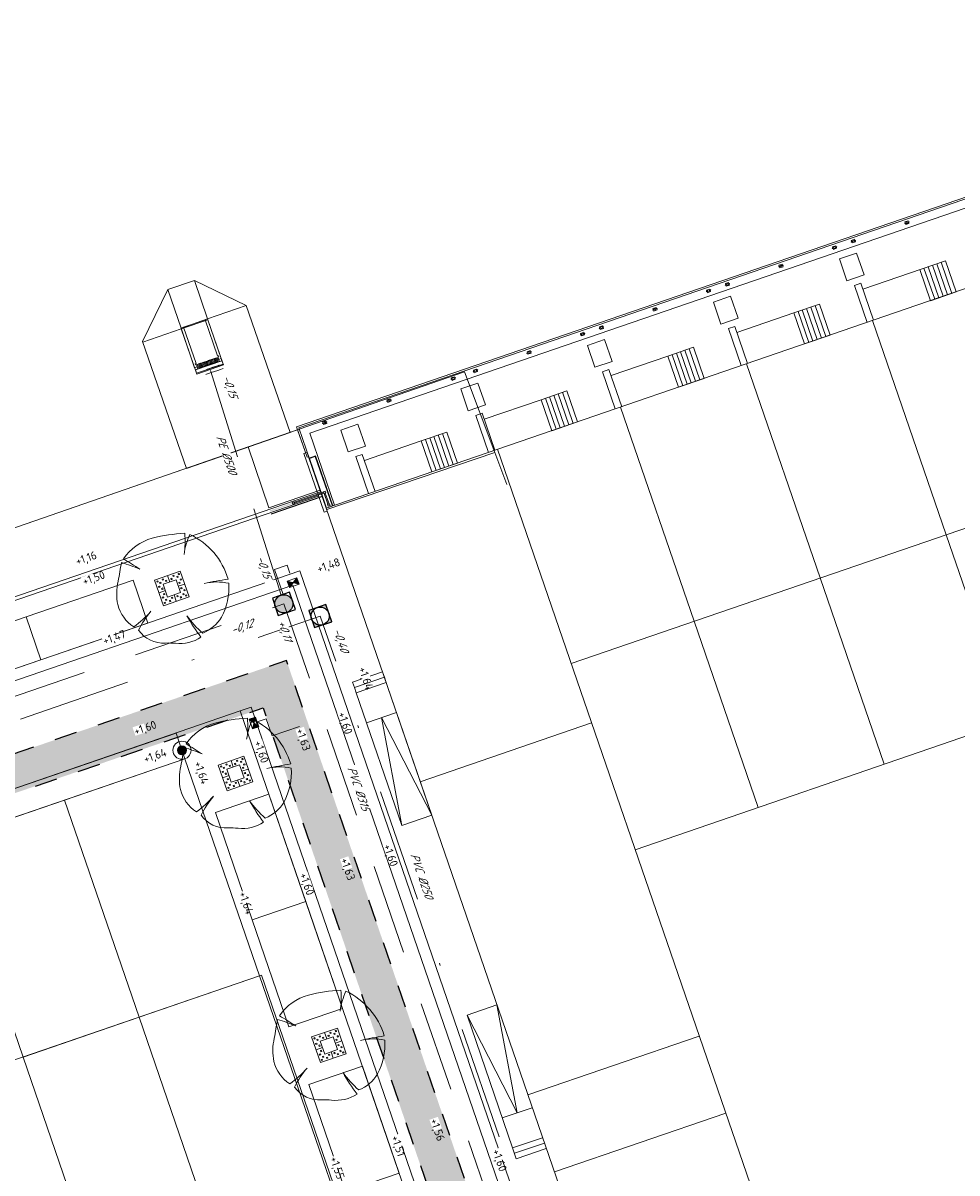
# Model space of a CAD drawing. Header units: metres. Extents: x 264570 to 266133, y 576109 to 577454.
# Tile 36 of 128: x 265134 to 265175, y 576951 to 577002. Entities that reach past the tile are written whole.
import ezdxf
from ezdxf.enums import TextEntityAlignment as Align

# ---------------------------------------------------------------- set-up
doc = ezdxf.new("R2010")
doc.units = ezdxf.units.M
for name, pattern in [('NLCS-HIDDEN', [4, 2, -2]), ('RI-HWA_KOLKAANSLUITING', [4.3, 2.5, -1.8]), ('RI-HWA_PVC', [6.4, 4, -2.4]), ('RI-VWA_PVC', [11, 5, -3, 0, -3])]:
    doc.linetypes.add(name, pattern=pattern)
for name, color, linetype, lineweight in [('B-BH-OG-BEBOUWING-G', 252, 'Continuous', 15), ('B-OI-RI-HWA_KOLK-S', 252, 'Continuous', 9), ('B-OI-RI-HWA_TRANSPORTLEIDING-G', 252, 'RI-HWA_PVC', 13), ('B-OI-RI-VWA-TRANSPORTLEIDING-G', 252, 'RI-VWA_PVC', 13), ('B-WE-GK-BESCHOEIING_DAMWAND_STAAL-G', 252, 'DAMWANDSTAAL2', 15), ('B-WE-GR-BOOM-S', 252, 'Continuous', 15), ('B-WE-KL-ET_LS_OV_LICHTMAST-S', 252, 'Continuous', 15), ('B-WE-KL-TRACE-A', 252, 'Continuous', 13), ('B-WE-KL-TRACE-GD', 252, 'NLCS-HIDDEN', 25), ('B-WE-OG-TOPOGRAFIE-G', 252, 'Continuous', 15), ('B-WE-RI-HWA_KOLKAANSLUITING-G', 252, 'RI-HWA_KOLKAANSLUITING', 18), ('B-WE-RI-HWA_RIOOLPUT_INSPECTIEPUT-G', 252, 'Continuous', 18), ('B-WE-RI-VWA_RIOOLPUT_INSPECTIEPUT-S', 252, 'Continuous', 13), ('B-XX-AL-T25', 252, 'Continuous', 9)]:
    doc.layers.add(name, color=color, linetype=linetype, lineweight=lineweight)
doc.layers.add('X-XX-RI-T18-200', color=7, linetype='Continuous', lineweight=18, true_color=0x656565)
doc.styles.add('NLCS-ISO-ANNOTATIVE-T25', font='NLCS-ISO.ttf', dxfattribs={"height": 2.5})
doc.styles.add('NLCS-ISO-M200-T18-SCHUIN', font='NLCS-ISO.ttf', dxfattribs={"oblique": 30, "height": 0.36})
doc.styles.get("Standard").update_dxf_attribs({"font": 'arial.ttf'})
doc.linetypes.add('DAMWANDSTAAL2', pattern='A,0.0001,[1,DAMWANDSTAAL2.shx,S=1,R=0,X=0,Y=0],-10', length=10.0001)

# ---------------------------------------------------------------- blocks, each defined once
blk = doc.blocks.new('*U32')
blk.add_hatch(color=0).paths.add_polyline_path([(-0.5, 0.05, 1), (0.5, -0.05, 1)])
at = {"color": 0}
for radius in [1, 0.5]:
    blk.add_circle((0, 0), radius, dxfattribs=at)
at = {"lineweight": 30, "flags": 104}
blk.add_attdef('NR.', text='', height=2.5, dxfattribs=at).set_placement((6.75, 1.25), align=Align.TOP_LEFT)
blk = doc.blocks.new('N-SRI-PUT_SWA-SO')
h = blk.add_hatch(color=256)
h.paths.add_polyline_path([(-2, 2), (0, 2, 0.41155), (-2, 0.02)])
h.paths.add_polyline_path([(-2, -0.02, 0.408866), (-0.02, -2), (-2, -2)])
h.paths.add_polyline_path([(2, -0.02), (2, -2), (0.02, -2, 0.408866)])
h = blk.add_hatch(color=256)
h.paths.add_polyline_path([(0, 2, -0.41155), (2, 0.02), (2, 2)])
h.paths.add_polyline_path([(2, -0.02, -0.408866), (0.02, -2), (2, -2)])
h.paths.add_polyline_path([(-0.02, -2, -0.408866), (-2, -0.02), (-2, -2)])
at = {"flags": 128}
blk.add_lwpolyline([(-2, 2), (2, 2), (2, -2), (-2, -2)], close=True, dxfattribs=at)
at = {"lineweight": -3, "flags": 128}
blk.add_lwpolyline([(2, -2), (2, 2), (-2, 2), (-2, -2)], close=True, dxfattribs=at)
at = {"lineweight": -3}
blk.add_circle((0, 0), 2, dxfattribs=at)
blk = doc.blocks.new('N-SRI-PUT_HWA-SO')
h = blk.add_hatch(color=256)
h.dxf.hatch_style = 1
h.paths.add_polyline_path([(-2, 0, 1), (2, 0, 1)])
at = {"lineweight": -3, "flags": 128}
blk.add_lwpolyline([(-2, -2), (2, -2), (2, 2), (-2, 2)], close=True, dxfattribs=at)
at = {"lineweight": -3}
blk.add_circle((0, 0), 2, dxfattribs=at)
blk = doc.blocks.new('N-SRI-KOLK_STRAAT_450X300-SO')
h = blk.add_hatch(color=256)
h.dxf.hatch_style = 1
h.paths.add_polyline_path([(0, 0.75), (-1.125, 1.5), (-1.125, 0)])
h.paths.add_polyline_path([(1.125, 0), (1.125, 1.5), (0, 0.75)])
for p, q in [((-1.125, 0), (1.125, 1.5)), ((1.125, 0), (-1.125, 1.5))]:
    blk.add_line(p, q)
at = {"flags": 128}
blk.add_lwpolyline([(-1.125, 0), (1.125, 0), (1.125, 1.5), (-1.125, 1.5)], close=True, dxfattribs=at)
blk = doc.blocks.new('bolder')
for points in [[(-0.008, -0.075), (-0.06, -0.075), (-0.06, 0.075), (-0.008, 0.075)], [(-0.008, 0.039), (-0.008, 0.1), (0.008, 0.1), (0.008, 0.039)], [(0.008, 0.075), (0.06, 0.075), (0.06, -0.075), (0.008, -0.075)], [(0.008, -0.039), (0.008, -0.1), (-0.008, -0.1), (-0.008, -0.039)]]:
    blk.add_lwpolyline(points)
blk.add_circle((0, 0), 0.04)

msp = doc.modelspace()

# ---------------------------------------------------------------- hatches: boundary and pattern name
at = {"layer": 'B-WE-KL-TRACE-A'}
h = msp.add_hatch(dxfattribs=at)
h.set_pattern_fill('DOTS', color=256, scale=0.5)
h.set_pattern_definition([(0, (0, 0), (0.079375, 0.15875), [0, -0.15875])])
h.paths.add_polyline_path([(265144.707, 576971.808), (265101.013, 576956.799), (265099.967, 576959.844), (265068.757, 576949.123), (265084.078, 576904.521), (265082.517, 576903.985), (265066.66, 576950.147), (265100.991, 576961.94), (265102.037, 576958.895), (265145.731, 576973.904), (265165.164, 576917.332), (265162.918, 576916.56), (265162.382, 576918.121), (265163.068, 576918.356), (265159.758, 576927.991), (265129.541, 576917.611), (265132.851, 576907.977), (265131.29, 576907.441), (265127.445, 576918.636), (265159.222, 576929.551)])
at = {"layer": 'B-WE-OG-TOPOGRAFIE-G'}
h = msp.add_hatch(color=256, dxfattribs=at)
h.dxf.hatch_style = 1
h.paths.add_polyline_path([(265147.612, 576980.815), (265147.447, 576981.295), (265147.464, 576981.301), (265147.436, 576981.381), (265147.356, 576981.354), (265147.361, 576981.337), (265146.075, 576980.895), (265146.07, 576980.912), (265145.989, 576980.884), (265145.995, 576980.868), (265145.003, 576980.527), (265145.019, 576980.48), (265146.011, 576980.82), (265146.017, 576980.804), (265146.097, 576980.831), (265146.091, 576980.848), (265147.378, 576981.29), (265147.383, 576981.273), (265147.4, 576981.279), (265147.565, 576980.799), (265147.548, 576980.793), (265147.576, 576980.713), (265147.656, 576980.74), (265147.629, 576980.821)])

# ---------------------------------------------------------------- linework, layer by layer
at = {"layer": 'B-BH-OG-BEBOUWING-G'}
for p, q in [((265147.491, 576980.631), (265195.724, 576997.199)), ((265166.362, 576950.317), (265155.057, 576983.23)), ((265158.305, 576973.772), (265186.12, 576983.327)), ((265158.796, 576947.718), (265147.491, 576980.631)), ((265151.641, 576968.548), (265159.207, 576971.147)), ((265156.392, 576954.717), (265163.958, 576957.316)), ((265165.128, 576953.911), (265157.562, 576951.312))]:
    msp.add_line(p, q, dxfattribs=at)
at = {"layer": 'B-BH-OG-BEBOUWING-G', "flags": 128}
for points in [[(265174.856, 576979.457), (265171.607, 576988.915)], [(265169.295, 576977.547), (265166.046, 576987.005)], [(265163.734, 576975.637), (265160.485, 576985.094)], [(265147.102, 576981.301), (265146.503, 576983.042), (265146.645, 576983.091), (265147.491, 576980.631)], [(265146.503, 576983.042), (265146.645, 576983.091)]]:
    msp.add_lwpolyline(points, dxfattribs=at)
for points in [[(265141.249, 576969.563), (265135.929, 576967.735), (265139.223, 576958.145), (265144.543, 576959.973)], [(265135.929, 576967.735), (265130.808, 576965.976), (265134.102, 576956.386), (265139.223, 576958.145)]]:
    msp.add_lwpolyline(points, close=True, dxfattribs=at)
at = {"layer": 'B-OI-RI-HWA_TRANSPORTLEIDING-G', "flags": 128}
for points in [[(265145.498, 576976.785), (265142.363, 576986.752)], [(265077.018, 576903.418), (265060.862, 576950.45), (265102.874, 576964.882), (265103.851, 576962.038), (265107.977, 576963.457), (265145.618, 576976.404), (265162.411, 576927.517)]]:
    msp.add_lwpolyline(points, dxfattribs=at)
at = {"layer": 'B-OI-RI-VWA-TRANSPORTLEIDING-G', "flags": 128}
msp.add_lwpolyline([(265077.142, 576907.73), (265062.629, 576949.979), (265101.276, 576963.254), (265102.252, 576960.412), (265147.222, 576975.86), (265164.003, 576927.007), (265167.961, 576915.969)], dxfattribs=at)
at = {"layer": 'B-WE-GK-BESCHOEIING_DAMWAND_STAAL-G', "ltscale": 0.9}
msp.add_lwpolyline([(265147.244, 576981.35), (265146.272, 576984.177), (265198.052, 577001.964), (265219.868, 576938.456)], dxfattribs=at)
at = {"layer": 'B-WE-GR-BOOM-S'}
for points in [[(265141.047, 576977.846), (265141.436, 576976.711), (265140.301, 576976.321), (265139.912, 576977.456)], [(265140.86, 576977.465), (265141.055, 576976.898), (265140.488, 576976.703), (265140.293, 576977.27)], [(265143.853, 576969.675), (265144.243, 576968.54), (265143.108, 576968.15), (265142.719, 576969.285)], [(265143.667, 576969.294), (265143.862, 576968.726), (265143.295, 576968.531), (265143.1, 576969.099)], [(265147.979, 576957.664), (265148.369, 576956.529), (265147.234, 576956.139), (265146.844, 576957.274)], [(265147.793, 576957.283), (265147.988, 576956.715), (265147.421, 576956.52), (265147.226, 576957.088)]]:
    msp.add_lwpolyline(points, close=True, dxfattribs=at)
for points in [[(265140.577, 576977.368), (265140.479, 576977.651)], [(265140.958, 576977.181), (265141.241, 576977.279)], [(265140.39, 576976.986), (265140.107, 576976.889)], [(265140.39, 576976.986), (265140.107, 576976.889)], [(265140.771, 576976.8), (265140.869, 576976.516)], [(265143.383, 576969.196), (265143.286, 576969.48)], [(265143.765, 576969.01), (265144.048, 576969.107)], [(265143.197, 576968.815), (265142.913, 576968.718)], [(265143.197, 576968.815), (265142.913, 576968.718)], [(265143.578, 576968.629), (265143.676, 576968.345)], [(265147.509, 576957.185), (265147.412, 576957.469)], [(265147.323, 576956.804), (265147.039, 576956.706)], [(265147.323, 576956.804), (265147.039, 576956.706)], [(265147.891, 576956.999), (265148.174, 576957.096)], [(265147.704, 576956.618), (265147.802, 576956.334)]]:
    msp.add_lwpolyline(points, dxfattribs=at)
at = {"layer": 'B-WE-GR-BOOM-S', "flags": 128}
for points in [[(265140.78, 576977.622), (265140.732, 576977.606), (265140.716, 576977.653), (265140.764, 576977.67)], [(265140.891, 576977.608), (265140.907, 576977.56), (265140.954, 576977.577), (265140.938, 576977.624)], [(265140.953, 576977.735), (265140.969, 576977.687), (265141.016, 576977.704), (265141, 576977.751)], [(265140.054, 576977.426), (265140.07, 576977.379), (265140.023, 576977.363), (265140.007, 576977.41)], [(265140.135, 576977.19), (265140.152, 576977.142), (265140.104, 576977.126), (265140.088, 576977.173)], [(265140.181, 576977.364), (265140.198, 576977.317), (265140.15, 576977.3), (265140.134, 576977.348)], [(265140.271, 576977.104), (265140.287, 576977.057), (265140.24, 576977.04), (265140.223, 576977.088)], [(265140.26, 576977.444), (265140.307, 576977.46), (265140.291, 576977.507), (265140.243, 576977.491)], [(265140.41, 576977.39), (265140.458, 576977.406), (265140.441, 576977.453), (265140.394, 576977.437)], [(265140.694, 576977.487), (265140.647, 576977.471), (265140.631, 576977.518), (265140.678, 576977.535)], [(265140.98, 576977.348), (265140.996, 576977.3), (265141.043, 576977.317), (265141.027, 576977.364)], [(265141.034, 576977.498), (265141.05, 576977.451), (265141.097, 576977.467), (265141.081, 576977.514)], [(265141.077, 576977.064), (265141.061, 576977.111), (265141.108, 576977.127), (265141.125, 576977.08)], [(265141.213, 576976.978), (265141.196, 576977.025), (265141.244, 576977.042), (265141.26, 576976.994)], [(265140.314, 576976.669), (265140.298, 576976.717), (265140.251, 576976.7), (265140.267, 576976.653)], [(265140.368, 576976.82), (265140.352, 576976.867), (265140.305, 576976.851), (265140.321, 576976.804)], [(265140.457, 576976.56), (265140.441, 576976.607), (265140.394, 576976.591), (265140.41, 576976.544)], [(265140.568, 576976.545), (265140.616, 576976.562), (265140.632, 576976.514), (265140.584, 576976.498)], [(265140.654, 576976.68), (265140.701, 576976.697), (265140.718, 576976.649), (265140.67, 576976.633)], [(265140.938, 576976.778), (265140.89, 576976.762), (265140.907, 576976.714), (265140.954, 576976.731)], [(265141.088, 576976.724), (265141.041, 576976.708), (265141.057, 576976.66), (265141.105, 576976.677)], [(265141.167, 576976.804), (265141.151, 576976.851), (265141.198, 576976.867), (265141.214, 576976.82)], [(265141.294, 576976.742), (265141.278, 576976.789), (265141.325, 576976.805), (265141.341, 576976.758)], [(265140.395, 576976.433), (265140.379, 576976.48), (265140.332, 576976.464), (265140.348, 576976.417)], [(265143.587, 576969.451), (265143.539, 576969.435), (265143.523, 576969.482), (265143.57, 576969.498)], [(265143.698, 576969.436), (265143.714, 576969.389), (265143.761, 576969.405), (265143.745, 576969.453)], [(265143.76, 576969.563), (265143.776, 576969.516), (265143.823, 576969.532), (265143.807, 576969.58)], [(265142.861, 576969.255), (265142.877, 576969.207), (265142.83, 576969.191), (265142.814, 576969.238)], [(265142.942, 576969.018), (265142.959, 576968.971), (265142.911, 576968.955), (265142.895, 576969.002)], [(265142.988, 576969.193), (265143.004, 576969.145), (265142.957, 576969.129), (265142.941, 576969.176)], [(265143.078, 576968.933), (265143.094, 576968.885), (265143.047, 576968.869), (265143.03, 576968.916)], [(265143.067, 576969.272), (265143.114, 576969.289), (265143.098, 576969.336), (265143.05, 576969.32)], [(265143.217, 576969.218), (265143.265, 576969.235), (265143.248, 576969.282), (265143.201, 576969.266)], [(265143.501, 576969.316), (265143.454, 576969.3), (265143.437, 576969.347), (265143.485, 576969.363)], [(265143.787, 576969.176), (265143.803, 576969.129), (265143.85, 576969.145), (265143.834, 576969.192)], [(265143.841, 576969.327), (265143.857, 576969.28), (265143.904, 576969.296), (265143.888, 576969.343)], [(265143.884, 576968.892), (265143.868, 576968.94), (265143.915, 576968.956), (265143.932, 576968.909)], [(265143.121, 576968.498), (265143.105, 576968.545), (265143.058, 576968.529), (265143.074, 576968.482)], [(265143.175, 576968.649), (265143.159, 576968.696), (265143.111, 576968.68), (265143.128, 576968.633)], [(265143.264, 576968.389), (265143.248, 576968.436), (265143.201, 576968.42), (265143.217, 576968.373)], [(265143.461, 576968.509), (265143.508, 576968.525), (265143.524, 576968.478), (265143.477, 576968.462)], [(265143.745, 576968.607), (265143.697, 576968.59), (265143.714, 576968.543), (265143.761, 576968.559)], [(265143.895, 576968.553), (265143.848, 576968.536), (265143.864, 576968.489), (265143.912, 576968.505)], [(265143.974, 576968.632), (265143.957, 576968.68), (265144.005, 576968.696), (265144.021, 576968.649)], [(265144.02, 576968.807), (265144.003, 576968.854), (265144.051, 576968.87), (265144.067, 576968.823)], [(265144.101, 576968.57), (265144.084, 576968.618), (265144.132, 576968.634), (265144.148, 576968.587)], [(265143.202, 576968.262), (265143.186, 576968.309), (265143.139, 576968.293), (265143.155, 576968.245)], [(265143.375, 576968.374), (265143.422, 576968.39), (265143.439, 576968.343), (265143.391, 576968.327)], [(265146.987, 576957.244), (265147.003, 576957.196), (265146.956, 576957.18), (265146.94, 576957.227)], [(265147.192, 576957.261), (265147.24, 576957.278), (265147.223, 576957.325), (265147.176, 576957.309)], [(265147.343, 576957.207), (265147.39, 576957.224), (265147.374, 576957.271), (265147.327, 576957.255)], [(265147.627, 576957.305), (265147.58, 576957.289), (265147.563, 576957.336), (265147.611, 576957.352)], [(265147.713, 576957.44), (265147.665, 576957.424), (265147.649, 576957.471), (265147.696, 576957.487)], [(265147.823, 576957.425), (265147.84, 576957.378), (265147.887, 576957.394), (265147.871, 576957.441)], [(265147.886, 576957.552), (265147.902, 576957.505), (265147.949, 576957.521), (265147.933, 576957.568)], [(265147.967, 576957.316), (265147.983, 576957.269), (265148.03, 576957.285), (265148.014, 576957.332)], [(265147.068, 576957.007), (265147.085, 576956.96), (265147.037, 576956.944), (265147.021, 576956.991)], [(265147.114, 576957.182), (265147.13, 576957.134), (265147.083, 576957.118), (265147.067, 576957.165)], [(265147.203, 576956.921), (265147.22, 576956.874), (265147.172, 576956.858), (265147.156, 576956.905)], [(265147.913, 576957.165), (265147.929, 576957.118), (265147.976, 576957.134), (265147.96, 576957.181)], [(265148.01, 576956.881), (265147.994, 576956.929), (265148.041, 576956.945), (265148.058, 576956.898)], [(265148.145, 576956.796), (265148.129, 576956.843), (265148.176, 576956.859), (265148.193, 576956.812)], [(265147.247, 576956.487), (265147.231, 576956.534), (265147.183, 576956.518), (265147.2, 576956.471)], [(265147.301, 576956.638), (265147.285, 576956.685), (265147.237, 576956.669), (265147.254, 576956.621)], [(265147.328, 576956.251), (265147.312, 576956.298), (265147.265, 576956.282), (265147.281, 576956.234)], [(265147.39, 576956.378), (265147.374, 576956.425), (265147.327, 576956.409), (265147.343, 576956.361)], [(265147.501, 576956.363), (265147.548, 576956.379), (265147.565, 576956.332), (265147.517, 576956.316)], [(265147.587, 576956.498), (265147.634, 576956.514), (265147.65, 576956.467), (265147.603, 576956.451)], [(265147.871, 576956.595), (265147.823, 576956.579), (265147.84, 576956.532), (265147.887, 576956.548)], [(265148.021, 576956.542), (265147.974, 576956.525), (265147.99, 576956.478), (265148.037, 576956.494)], [(265148.1, 576956.621), (265148.083, 576956.669), (265148.131, 576956.685), (265148.147, 576956.638)], [(265148.227, 576956.559), (265148.21, 576956.606), (265148.258, 576956.623), (265148.274, 576956.575)]]:
    msp.add_lwpolyline(points, close=True, dxfattribs=at)
at = {"layer": 'B-WE-GR-BOOM-S'}
for points in [[(265141.07, 576969.234, 0.102387), (265141.05, 576968.198, 0.189926), (265141.756, 576967.218, 0.058172), (265142.516, 576967.91, 0.060987), (265141.966, 576967.068, 0.261493), (265143.158, 576966.504, -0.023868), (265143.597, 576966.495, 0.176093), (265144.722, 576966.76, -0.033475), (265144.104, 576967.709, 0.059133), (265144.798, 576966.943, 0.165491), (265145.628, 576967.652, 0.138163), (265145.948, 576969.142, 0.117282), (265144.869, 576969.131, -0.017941), (265145.924, 576969.33, 0.21157), (265144.236, 576971.304, 0.07472), (265143.975, 576970.421, 0.066738), (265144.006, 576971.35, 0.048896), (265142.575, 576971.138, 0.176271), (265141.302, 576970.219, -0.009616), (265142.017, 576969.772, 0.030984), (265141.211, 576970.055, -0.00375), (265141.07, 576969.234)], [(265145.195, 576957.223, 0.102387), (265145.176, 576956.187, 0.189926), (265145.882, 576955.207, 0.058172), (265146.642, 576955.899, 0.060987), (265146.092, 576955.057, 0.261493), (265147.284, 576954.493, -0.023868), (265147.723, 576954.484, 0.176093), (265148.848, 576954.748, -0.033475), (265148.23, 576955.698, 0.059133), (265148.924, 576954.932, 0.165491), (265149.754, 576955.641, 0.138163), (265150.074, 576957.13, 0.117282), (265148.995, 576957.12, -0.017941), (265150.05, 576957.319, 0.21157), (265148.361, 576959.293, 0.07472), (265148.101, 576958.41, 0.066738), (265148.131, 576959.339, 0.048896), (265146.701, 576959.127, 0.176271), (265145.428, 576958.208, -0.009616), (265146.143, 576957.761, 0.030984), (265145.337, 576958.044, -0.00375), (265145.195, 576957.223)]]:
    msp.add_lwpolyline(points, format="xyb", dxfattribs=at)
at = {"layer": 'B-WE-KL-TRACE-GD', "ltscale": 0.5, "flags": 128}
for points in [[(265162.918, 576916.56), (265165.164, 576917.332), (265145.731, 576973.904), (265102.037, 576958.895), (265100.991, 576961.94), (265066.66, 576950.147), (265082.517, 576903.985)], [(265162.382, 576918.121), (265112.423, 576900.959), (265110.487, 576906.593), (265086.229, 576898.26), (265084.078, 576904.521), (265068.757, 576949.123), (265099.967, 576959.844), (265101.013, 576956.799), (265144.707, 576971.808), (265159.222, 576929.551), (265127.445, 576918.636), (265131.29, 576907.441), (265132.851, 576907.977), (265129.541, 576917.611), (265159.758, 576927.991), (265163.068, 576918.356), (265162.382, 576918.121)]]:
    msp.add_lwpolyline(points, dxfattribs=at)
at = {"layer": 'B-WE-OG-TOPOGRAFIE-G'}
for p, q in [((265171.184, 576990.303), (265174.825, 576991.553)), ((265174.54, 576989.922), (265174.069, 576991.293)), ((265174.729, 576989.987), (265174.258, 576991.358)), ((265174.918, 576990.052), (265174.447, 576991.423)), ((265175.107, 576990.117), (265174.636, 576991.488)), ((265174.351, 576989.857), (265173.879, 576991.228)), ((265170.809, 576990.47), (265171.093, 576990.567)), ((265171.371, 576988.834), (265170.809, 576990.47)), ((265171.093, 576990.567), (265171.655, 576988.931)), ((265165.623, 576988.392), (265168.129, 576989.253)), ((265168.789, 576987.947), (265168.318, 576989.318)), ((265168.979, 576988.012), (265168.508, 576989.383)), ((265169.168, 576988.077), (265168.697, 576989.448)), ((265169.357, 576988.142), (265168.886, 576989.513)), ((265169.546, 576988.207), (265169.075, 576989.578)), ((265142.251, 576988.987), (265141.078, 576988.584)), ((265142.264, 576988.949, -0.02), (265141.091, 576988.546, -0.02)), ((265142.264, 576988.949, -499.5), (265141.091, 576988.546, -499.5)), ((265142.137, 576988.948, 0.1), (265141.191, 576988.623, 0.1)), ((265142.251, 576988.987, 0.3), (265142.137, 576988.948, 0.3)), ((265142.686, 576987.35, -499.5), (265142.137, 576988.948, -499.5)), ((265142.137, 576988.948, 0.3), (265142.137, 576988.948, 0.1)), ((265142.686, 576987.35, -499.5), (265142.137, 576988.948, -499.5)), ((265142.251, 576988.987, -499.5), (265142.852, 576987.237, -499.5)), ((265142.251, 576988.987), (265142.251, 576988.987, 0.3)), ((265142.264, 576988.949), (265142.251, 576988.987)), ((265142.936, 576986.991, -499.5), (265142.264, 576988.949, -499.5)), ((265142.264, 576988.949, -0.02), (265142.264, 576988.949)), ((265141.191, 576988.623, 0.3), (265141.078, 576988.584, 0.3)), ((265141.679, 576986.834, -499.5), (265141.078, 576988.584, -499.5)), ((265141.078, 576988.584, 0.3), (265141.078, 576988.584)), ((265141.078, 576988.584), (265141.091, 576988.546)), ((265141.091, 576988.546, -499.5), (265141.763, 576986.588, -499.5)), ((265141.091, 576988.546), (265141.091, 576988.546, -0.02)), ((265141.191, 576988.623, -499.5), (265141.741, 576987.025, -499.5)), ((265141.191, 576988.623, -499.5), (265141.741, 576987.025, -499.5)), ((265141.191, 576988.623, 0.1), (265141.191, 576988.623, 0.3)), ((265165.248, 576988.56), (265165.532, 576988.657)), ((265165.81, 576986.923), (265165.248, 576988.56)), ((265165.532, 576988.657), (265166.094, 576987.021)), ((265142.662, 576987.267, -499.5), (265141.811, 576986.975, -499.5)), ((265142.534, 576987.022, -499.5), (265142.473, 576987.202, -499.5)), ((265142.582, 576987.039, -499.5), (265142.52, 576987.218, -499.5)), ((265142.629, 576987.055, -499.5), (265142.567, 576987.235, -499.5)), ((265142.676, 576987.071, -499.5), (265142.614, 576987.251, -499.5)), ((265142.723, 576987.087, -499.5), (265142.662, 576987.267, -499.5)), ((265142.686, 576987.35, 0.844), (265142.729, 576987.364, 0.844)), ((265142.686, 576987.35, 0.1), (265142.729, 576987.364, 0.1)), ((265142.686, 576987.35, 0.1), (265142.686, 576987.35, 0.844)), ((265142.748, 576987.307, 0.904), (265142.706, 576987.293, 0.904)), ((265142.748, 576987.307, 0.1), (265142.706, 576987.293, 0.1)), ((265142.706, 576987.293, 0.904), (265142.706, 576987.293, 0.1)), ((265142.738, 576987.198, 1.005), (265142.706, 576987.293, 0.904)), ((265142.771, 576987.104, 0.1), (265142.706, 576987.293, 0.1)), ((265142.729, 576987.364, 0.844), (265142.748, 576987.307, 0.904)), ((265142.729, 576987.364, 0.1), (265142.729, 576987.364, 0.844)), ((265142.729, 576987.364, 0.1), (265142.748, 576987.307, 0.1)), ((265142.852, 576987.237, 1.005), (265142.738, 576987.198, 1.005)), ((265142.771, 576987.104, -499.5), (265142.738, 576987.198, -499.5)), ((265142.748, 576987.307, 0.1), (265142.748, 576987.307, 0.904)), ((265142.852, 576987.237, 1.005), (265142.884, 576987.143, 1.005)), ((265160.062, 576986.482), (265162.568, 576987.343)), ((265163.228, 576986.037), (265162.757, 576987.408)), ((265163.418, 576986.102), (265162.946, 576987.473)), ((265163.607, 576986.167), (265163.136, 576987.538)), ((265163.796, 576986.232), (265163.325, 576987.603)), ((265163.985, 576986.297), (265163.514, 576987.668)), ((265141.792, 576986.873, 1.005), (265141.679, 576986.834, 1.005)), ((265141.711, 576986.74, 1.005), (265141.679, 576986.834, 1.005)), ((265141.698, 576987.01, 0.844), (265141.741, 576987.025, 0.844)), ((265141.741, 576987.025, 0.1), (265141.698, 576987.01, 0.1)), ((265141.717, 576986.953, 0.904), (265141.698, 576987.01, 0.844)), ((265141.698, 576987.01, 0.1), (265141.717, 576986.953, 0.1)), ((265141.698, 576987.01, 0.1), (265141.698, 576987.01, 0.844)), ((265141.711, 576986.74, -499.5), (265142.884, 576987.143, -499.5)), ((265141.825, 576986.779, 1.005), (265141.711, 576986.74, 1.005)), ((265141.711, 576986.74, 1.005), (265141.711, 576986.74, 1.08)), ((265141.711, 576986.74, 1.08), (265141.776, 576986.551, 1.08)), ((265141.76, 576986.968, 0.904), (265141.717, 576986.953, 0.904)), ((265141.717, 576986.953, 0.1), (265141.76, 576986.968, 0.1)), ((265141.717, 576986.953, 0.1), (265141.717, 576986.953, 0.904)), ((265141.741, 576987.025, 0.844), (265141.741, 576987.025, 0.1)), ((265141.76, 576986.968, 0.1), (265141.76, 576986.968, 0.904)), ((265141.76, 576986.968, 0.904), (265141.792, 576986.873, 1.005)), ((265141.76, 576986.968, -499.5), (265141.825, 576986.779, -499.5)), ((265142.936, 576986.991), (265141.763, 576986.588)), ((265142.936, 576986.991, -499.5), (265141.763, 576986.588, -499.5)), ((265142.949, 576986.953), (265141.776, 576986.551)), ((265142.949, 576986.953, -499.5), (265141.776, 576986.551, -499.5)), ((265141.792, 576986.873, 1.005), (265141.825, 576986.779, 1.005)), ((265141.872, 576986.795, -499.5), (265141.811, 576986.975, -499.5)), ((265142.771, 576987.104, -499.5), (265141.825, 576986.779, -499.5)), ((265141.825, 576986.779, 0.1), (265141.825, 576986.779, 1.005)), ((265141.92, 576986.811, -499.5), (265141.858, 576986.991, -499.5)), ((265142.717, 576987.106, -499.5), (265141.866, 576986.814, -499.5)), ((265141.967, 576986.828, -499.5), (265141.905, 576987.007, -499.5)), ((265142.014, 576986.844, -499.5), (265141.952, 576987.023, -499.5)), ((265142.061, 576986.86, -499.5), (265142, 576987.04, -499.5)), ((265142.109, 576986.876, -499.5), (265142.047, 576987.056, -499.5)), ((265142.156, 576986.892, -499.5), (265142.094, 576987.072, -499.5)), ((265142.203, 576986.909, -499.5), (265142.142, 576987.088, -499.5)), ((265142.251, 576986.925, -499.5), (265142.189, 576987.105, -499.5)), ((265142.298, 576986.941, -499.5), (265142.236, 576987.121, -499.5)), ((265142.345, 576986.957, -499.5), (265142.283, 576987.137, -499.5)), ((265142.392, 576986.974, -499.5), (265142.331, 576987.153, -499.5)), ((265142.44, 576986.99, -499.5), (265142.378, 576987.17, -499.5)), ((265142.487, 576987.006, -499.5), (265142.425, 576987.186, -499.5)), ((265142.884, 576987.143, 1.005), (265142.771, 576987.104, 1.005)), ((265142.771, 576987.104, 1.005), (265142.771, 576987.104, 0.1)), ((265142.884, 576987.143, 1.08), (265142.884, 576987.143, 1.005)), ((265142.884, 576987.143, 1.08), (265142.949, 576986.953, 1.08)), ((265142.949, 576986.953), (265142.936, 576986.991)), ((265142.936, 576986.991), (265142.936, 576986.991, -0.02)), ((265142.949, 576986.953, 1.08), (265142.949, 576986.953)), ((265159.687, 576986.649), (265159.971, 576986.747)), ((265159.971, 576986.747), (265160.533, 576985.111)), ((265141.763, 576986.588), (265141.776, 576986.551)), ((265141.763, 576986.588, -0.02), (265141.763, 576986.588)), ((265141.776, 576986.551, 1.08), (265141.776, 576986.551)), ((265154.937, 576983.082), (265153.589, 576986.644)), ((265160.249, 576985.013), (265159.687, 576986.649)), ((265158.202, 576984.31), (265157.731, 576985.681)), ((265158.391, 576984.375), (265157.92, 576985.746)), ((265154.468, 576984.56), (265156.974, 576985.421)), ((265157.634, 576984.115), (265157.163, 576985.486)), ((265157.823, 576984.18), (265157.352, 576985.551)), ((265158.013, 576984.245), (265157.541, 576985.616)), ((265154.093, 576984.728), (265154.377, 576984.825)), ((265154.655, 576983.092), (265154.093, 576984.728)), ((265154.377, 576984.825), (265154.939, 576983.189)), ((265152.338, 576982.296), (265151.867, 576983.667)), ((265152.527, 576982.361), (265152.056, 576983.732)), ((265152.716, 576982.426), (265152.245, 576983.797)), ((265152.905, 576982.491), (265152.434, 576983.862)), ((265153.095, 576982.556), (265152.624, 576983.927)), ((265146.642, 576982.876), (265146.439, 576983.466)), ((265149.171, 576982.741), (265151.678, 576983.602)), ((265146.711, 576982.9), (265146.642, 576982.876)), ((265147.219, 576981.42), (265146.711, 576982.9)), ((265148.797, 576982.908), (265149.08, 576983.006)), ((265149.359, 576981.272), (265148.797, 576982.908)), ((265149.08, 576983.006), (265149.642, 576981.37)), ((265155.467, 576981.681), (265154.937, 576983.082)), ((265147.102, 576981.301), (265097.261, 576964.18)), ((265147.15, 576981.159), (265097.452, 576964.087)), ((265144.962, 576980.645), (265147.219, 576981.42)), ((265147.361, 576981.337), (265146.075, 576980.895)), ((265147.378, 576981.29), (265146.091, 576980.848)), ((265147.4, 576981.279), (265147.565, 576980.799)), ((265147.447, 576981.295), (265147.612, 576980.815)), ((265174.856, 576979.457), (265177.683, 576971.229)), ((265098.378, 576961.392), (265146.328, 576977.863)), ((265172.121, 576969.319), (265169.295, 576977.547)), ((265169.295, 576977.547), (265172.121, 576969.319)), ((265098.54, 576960.919), (265146.017, 576977.228)), ((265161.132, 576965.544), (265190.829, 576975.745)), ((265166.56, 576967.409), (265163.734, 576975.637)), ((265148.648, 576972.95), (265149.972, 576973.405)), ((265148.73, 576972.714), (265150.054, 576973.169)), ((265150.054, 576973.169), (265148.73, 576972.714)), ((265149.972, 576973.405), (265150.054, 576973.169)), ((265150.054, 576973.169), (265150.135, 576972.932)), ((265148.73, 576972.714), (265148.648, 576972.95)), ((265148.811, 576972.478), (265148.73, 576972.714)), ((265148.811, 576972.478), (265150.135, 576972.932)), ((265150.135, 576972.932), (265148.811, 576972.478)), ((265150.825, 576966.614), (265148.811, 576972.478)), ((265150.536, 576971.764), (265150.211, 576972.71)), ((265143.696, 576971.672), (265111.086, 576960.47)), ((265150.59, 576971.608), (265149.266, 576971.153)), ((265149.266, 576971.153), (265150.59, 576971.608)), ((265150.59, 576971.608), (265152.149, 576967.069)), ((265152.149, 576967.069), (265149.928, 576971.381)), ((265149.928, 576971.381), (265150.825, 576966.614)), ((265141.249, 576969.563), (265111.476, 576959.335)), ((265151.681, 576968.43), (265151.6, 576968.667)), ((265152.149, 576967.069), (265150.825, 576966.614)), ((265120.256, 576951.63), (265144.543, 576959.973)), ((265153.704, 576958.234), (265155.028, 576958.689)), ((265155.028, 576958.689), (265155.925, 576953.922)), ((265155.718, 576952.37), (265153.704, 576958.234)), ((265155.925, 576953.922), (265153.704, 576958.234)), ((265155.263, 576953.695), (265156.587, 576954.149)), ((265156.587, 576954.149), (265155.263, 576953.695)), ((265157.042, 576952.825), (265155.718, 576952.37)), ((265155.718, 576952.37), (265157.042, 576952.825)), ((265155.88, 576951.898), (265155.718, 576952.37)), ((265155.799, 576952.134), (265157.123, 576952.589)), ((265157.123, 576952.589), (265155.799, 576952.134)), ((265157.204, 576952.352), (265155.88, 576951.898))]:
    msp.add_line(p, q, dxfattribs=at)
for points in [[(265170.475, 576990.672), (265170.144, 576991.637), (265170.9, 576991.897), (265171.232, 576990.932)], [(265164.583, 576989.727), (265165.339, 576989.987), (265165.671, 576989.022), (265164.914, 576988.762)], [(265168.129, 576989.253), (265169.264, 576989.643), (265169.735, 576988.272), (265168.6, 576987.882)], [(265159.353, 576986.852), (265159.022, 576987.817), (265159.778, 576988.076), (265160.11, 576987.112)], [(265162.568, 576987.343), (265163.703, 576987.733), (265164.174, 576986.361), (265163.039, 576985.972)], [(265153.759, 576984.93), (265153.428, 576985.895), (265154.184, 576986.155), (265154.516, 576985.19)], [(265156.974, 576985.421), (265158.109, 576985.811), (265158.58, 576984.44), (265157.445, 576984.05)], [(265148.463, 576983.111), (265148.131, 576984.076), (265148.888, 576984.335), (265149.219, 576983.371)], [(265146.225, 576984.09), (265144.037, 576983.338), (265144.962, 576980.645), (265147.219, 576981.42), (265146.711, 576982.9), (265146.642, 576982.876)], [(265151.678, 576983.602), (265152.813, 576983.992), (265153.284, 576982.621), (265152.149, 576982.231)], [(265147.102, 576981.301), (265147.244, 576981.35), (265147.536, 576980.498), (265147.394, 576980.45)], [(265147.464, 576981.301), (265147.383, 576981.273), (265147.356, 576981.354), (265147.436, 576981.381)], [(265146.097, 576980.831), (265146.017, 576980.804), (265145.989, 576980.884), (265146.07, 576980.912)], [(265147.656, 576980.74), (265147.576, 576980.713), (265147.548, 576980.793), (265147.629, 576980.821)], [(265138.963, 576977.448), (265139.613, 576975.556), (265134.884, 576973.932), (265134.234, 576975.823)], [(265134.234, 576975.823), (265134.884, 576973.932), (265130.155, 576972.307), (265129.505, 576974.199)], [(265144.169, 576971.835), (265158.424, 576930.335), (265157.952, 576930.172), (265143.696, 576971.672)], [(265144.96, 576967.993), (265146.584, 576963.264), (265144.22, 576962.452), (265142.595, 576967.181)], [(265146.584, 576963.264), (265148.209, 576958.536), (265145.844, 576957.723), (265144.22, 576962.452)], [(265150.71, 576951.253), (265149.086, 576955.982), (265146.721, 576955.17), (265148.346, 576950.441)]]:
    msp.add_lwpolyline(points, close=True, dxfattribs=at)
for points in [[(265174.825, 576991.553), (265175.296, 576990.182), (265174.161, 576989.792), (265173.69, 576991.164)], [(265140.493, 576990.286), (265139.374, 576987.996), (265141.319, 576982.388)], [(265141.078, 576988.584), (265140.493, 576990.286)], [(265142.251, 576988.987), (265141.666, 576990.689)], [(265141.666, 576990.689), (265143.95, 576989.573), (265145.892, 576983.974)], [(265143.95, 576989.573), (265142.251, 576988.987)], [(265141.091, 576988.546), (265139.388, 576987.955)], [(265153.589, 576986.644), (265054.527, 576952.285)], [(265146.179, 576984.223), (265146.642, 576982.876), (265146.711, 576982.9)], [(265146.294, 576984.114), (265054.527, 576952.285), (265076.666, 576887.833), (265077.77, 576884.617), (265164.747, 576631.404), (265212.85, 576643.969), (265260.984, 576656.444), (265260.772, 576657.063), (265284.398, 576664.646), (265285.162, 576664.816), (265285.638, 576664.419), (265328.595, 576675.718), (265332.455, 576676.733), (265342.03, 576679.251), (265422.617, 576700.306), (265485.568, 576716.533), (265587.981, 576742.976), (265589.623, 576742.562), (265592.107, 576740.013), (265593.761, 576738.712), (265595.408, 576733.376), (265604.83, 576703.223)], [(265145.892, 576983.974), (265141.319, 576982.388)], [(265146.711, 576982.9), (265147.491, 576980.631), (265147.857, 576980.756), (265146.765, 576983.937)], [(265146.732, 576982.839), (265147.016, 576982.937)], [(265147.016, 576982.937), (265146.732, 576982.839)], [(265146.732, 576982.839), (265147.219, 576981.42)], [(265147.006, 576982.917), (265146.751, 576982.83)], [(265146.751, 576982.83), (265147.238, 576981.411)], [(265147.006, 576982.917), (265147.76, 576980.723)], [(265147.016, 576982.937), (265147.774, 576980.728)], [(265147.774, 576980.728), (265147.016, 576982.937)], [(265154.937, 576983.082), (265147.513, 576980.565)], [(265147.326, 576981.156), (265145.055, 576980.376)], [(265147.317, 576981.137), (265145.06, 576980.361)], [(265147.244, 576981.35), (265147.536, 576980.498), (265147.394, 576980.45), (265147.102, 576981.301)], [(265147.219, 576981.42), (265147.238, 576981.411)], [(265147.238, 576981.411), (265147.274, 576981.307)], [(265147.29, 576981.26), (265147.326, 576981.156)], [(265147.326, 576981.156), (265147.317, 576981.137)], [(265147.317, 576981.137), (265147.491, 576980.631)], [(265147.326, 576981.156), (265147.505, 576980.635)], [(265146.328, 576977.863), (265164.339, 576925.43)], [(265163.866, 576925.268), (265146.017, 576977.228)], [(265143.696, 576971.672), (265157.952, 576930.172)], [(265140.859, 576970.698), (265111.086, 576960.47)], [(265141.249, 576969.563), (265140.859, 576970.697)], [(265120.256, 576951.63), (265116.962, 576961.22), (265141.249, 576969.563), (265144.543, 576959.973)], [(265139.223, 576958.145), (265135.929, 576967.735)], [(265151.915, 576938.82), (265144.637, 576960.005), (265144.543, 576959.973)], [(265144.543, 576959.973), (265148.57, 576948.25), (265151.82, 576938.788)], [(265142.763, 576947.841), (265139.223, 576958.145)], [(265137.641, 576946.082), (265134.102, 576956.386)]]:
    msp.add_lwpolyline(points, dxfattribs=at)
at = {"layer": 'B-WE-OG-TOPOGRAFIE-G', "elevation": 1.336}
msp.add_lwpolyline([(265140.493, 576990.286), (265141.666, 576990.689)], dxfattribs=at)
at = {"layer": 'B-WE-OG-TOPOGRAFIE-G', "extrusion": (-0.324875, 0.945757, 0)}
msp.add_circle((-438208.953, 0.5, 459550.974), 0.4, dxfattribs=at)
at = {"layer": 'B-WE-OG-TOPOGRAFIE-G', "extrusion": (0.324875, -0.945757, -6.21899e-29)}
msp.add_circle((438208.953, 0.5, -459551.174), 0.3, dxfattribs=at)
at = {"layer": 'B-WE-OG-TOPOGRAFIE-G'}
for p in [(265142.473, 576987.202, -499.5), (265142.52, 576987.218, -499.5), (265142.567, 576987.235, -499.5), (265142.614, 576987.251, -499.5), (265141.858, 576986.991, -499.5), (265141.905, 576987.007, -499.5), (265141.952, 576987.023, -499.5), (265142, 576987.04, -499.5), (265142.047, 576987.056, -499.5), (265142.094, 576987.072, -499.5), (265142.142, 576987.088, -499.5), (265142.189, 576987.105, -499.5), (265142.236, 576987.121, -499.5), (265142.283, 576987.137, -499.5), (265142.331, 576987.153, -499.5), (265142.378, 576987.17, -499.5), (265142.425, 576987.186, -499.5)]:
    msp.add_point(p, dxfattribs=at)
at = {"layer": 'B-WE-RI-HWA_KOLKAANSLUITING-G', "flags": 128}
for points in [[(265145.886, 576977.764), (265145.767, 576978.106), (265145.202, 576977.913), (265145.583, 576976.815)], [(265144.444, 576971.189), (265144.841, 576971.325), (265145.101, 576970.569), (265147.64, 576971.441)]]:
    msp.add_lwpolyline(points, dxfattribs=at)

# ---------------------------------------------------------------- block references
at = {"layer": 'B-OI-RI-HWA_KOLK-S', "xscale": 0.2, "yscale": 0.2, "zscale": 0.2}
for p, rotation in [((265146.081, 576977.196), 18.95802027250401), ((265144.444, 576971.189), 108.9580202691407)]:
    msp.add_blockref('N-SRI-KOLK_STRAAT_450X300-SO', p, dxfattribs=dict(at, rotation=rotation))
at = {"layer": 'B-WE-KL-ET_LS_OV_LICHTMAST-S', "xscale": 0.3999999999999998, "yscale": 0.3999999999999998, "zscale": 0.3999999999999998, "rotation": 288.958020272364}
msp.add_blockref('*U32', (265141.12, 576969.938), dxfattribs=at)
at = {"layer": 'B-WE-OG-TOPOGRAFIE-G', "rotation": 288.958020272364}
for p in [(265173.126, 576993.236), (265170.762, 576992.423), (265167.565, 576991.325), (265165.201, 576990.513), (265162.004, 576989.415), (265159.64, 576988.603), (265156.443, 576987.505), (265154.078, 576986.693)]:
    msp.add_blockref('bolder', p, dxfattribs=at)
at = {"layer": 'B-WE-OG-TOPOGRAFIE-G', "xscale": -1, "rotation": 108.9580202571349}
for p in [(265169.929, 576992.138), (265164.368, 576990.227), (265158.807, 576988.317), (265153.095, 576986.355), (265150.258, 576985.38), (265147.42, 576984.405)]:
    msp.add_blockref('bolder', p, dxfattribs=at)

# ---------------------------------------------------------------- next in the draw order: texts
at = {"layer": 'B-XX-AL-T25', "char_height": 0.36, "attachment_point": 1, "style": 'NLCS-ISO-ANNOTATIVE-T25', "bg_fill": 3, "box_fill_scale": 1.05, "bg_fill_color": 256, "bg_fill_transparency": 0}
for s, width, insert, rotation in [('+1,48', 0.5, (265147.039, 576978.107), 18.958), ('+1,50', 0.5, (265136.686, 576977.556), 18.958), ('+1,64', 0.5, (265149.249, 576973.663), 288.958), ('+1,60', 0.5, (265148.339, 576971.676), 288.958), ('+1,60', 0.5, (265138.96, 576970.936), 18.958), ('+1,63', 0.5, (265146.491, 576970.95), 288.958), ('+1,64', 0.5, (265139.383, 576969.704), 18.958), ('+1,60', 0.5, (265144.64, 576970.405), 288.958), ('+1,64', 0.5, (265141.988, 576969.494), 288.958), ('+1,60', 0.73913, (265150.345, 576965.837), 288.958), ('+1,63', 0.5, (265148.456, 576965.231), 288.958), ('+1,60', 0.73913, (265146.645, 576964.566), 288.958), ('+1,64', 0.5, (265143.963, 576963.745), 288.958), ('+1,56', 0.5, (265152.409, 576953.722), 288.958), ('+1,51', 0.5, (265150.688, 576952.971), 288.958), ('+1,60', 0.5, (265155.152, 576952.366), 288.958), ('+1,55', 0.5, (265147.981, 576952.041), 288.958)]:
    msp.add_mtext_dynamic_manual_height_columns(s, width=width, gutter_width=9, heights=[0], dxfattribs=dict(at, insert=insert, rotation=rotation))
at = {"layer": 'X-XX-RI-T18-200', "char_height": 0.36, "attachment_point": 1, "style": 'NLCS-ISO-M200-T18-SCHUIN', "bg_fill": 3, "box_fill_scale": 1.05, "bg_fill_color": 256, "bg_fill_transparency": 0}
for s, insert, rotation in [('-0,15', (265143.244, 576986.564), 288.958), ('-0,15', (265144.751, 576978.586), 288.958), ('-0,12', (265143.218, 576975.401), 18.958), ('+0,11', (265145.686, 576975.744), 288.958), ('-0,40', (265148.129, 576975.391), 288.958)]:
    msp.add_mtext_dynamic_manual_height_columns(s, width=1.29914, gutter_width=17.5, heights=[0], dxfattribs=dict(at, insert=insert, rotation=rotation))
at = {"layer": 'X-XX-RI-T18-200', "char_height": 0.36, "attachment_point": 1, "rotation": 288.958, "style": 'NLCS-ISO-M200-T18-SCHUIN', "bg_fill": 3, "box_fill_scale": 1.05, "bg_fill_color": 256, "bg_fill_transparency": 0}
for s, insert in [('\\A1;PE %%C500', (265142.962, 576983.904)), ('\\A1;PVC %%C315', (265148.757, 576969.278)), ('\\A1;PVC %%C250', (265151.53, 576965.451))]:
    msp.add_mtext(s, dxfattribs=dict(at, insert=insert))

# ---------------------------------------------------------------- next in the draw order: linework, layer by layer
at = {"layer": 'B-WE-GR-BOOM-S'}
msp.add_lwpolyline([(265138.306, 576977.403, 0.102387), (265138.286, 576976.367, 0.189926), (265138.992, 576975.387, 0.058172), (265139.752, 576976.079, 0.060987), (265139.202, 576975.237, 0.261493), (265140.394, 576974.673, -0.023868), (265140.833, 576974.663, 0.176093), (265141.958, 576974.928, -0.033475), (265141.341, 576975.878, 0.059133), (265142.035, 576975.112, 0.165491), (265142.865, 576975.82, 0.138163), (265143.184, 576977.31, 0.117282), (265142.105, 576977.3, -0.017941), (265143.16, 576977.499, 0.21157), (265141.472, 576979.472, 0.07472), (265141.212, 576978.589, 0.066738), (265141.242, 576979.518, 0.048896), (265139.811, 576979.306, 0.176271), (265138.538, 576978.387, -0.009616), (265139.253, 576977.94, 0.030984), (265138.447, 576978.224, -0.00375), (265138.306, 576977.403)], format="xyb", dxfattribs=at)
at = {"layer": 'B-WE-OG-TOPOGRAFIE-G'}
for points in [[(265219.501, 576938.331), (265219.937, 576938.48), (265198.098, 577002.057), (265146.179, 576984.223)], [(265146.765, 576983.937), (265197.812, 577001.472), (265217.65, 576943.721)]]:
    msp.add_lwpolyline(points, dxfattribs=at)

# ---------------------------------------------------------------- next in the draw order: block references
at = {"layer": 'B-WE-RI-HWA_RIOOLPUT_INSPECTIEPUT-G', "xscale": 0.2000000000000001, "yscale": 0.2000000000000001, "zscale": 0.2000000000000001, "rotation": 288.9573062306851}
msp.add_blockref('N-SRI-PUT_HWA-SO', (265145.618, 576976.404), dxfattribs=at)
at = {"layer": 'B-WE-RI-VWA_RIOOLPUT_INSPECTIEPUT-S', "xscale": 0.2, "yscale": 0.2, "zscale": 0.2, "rotation": 288.958020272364}
msp.add_blockref('N-SRI-PUT_SWA-SO', (265147.222, 576975.86), dxfattribs=at)

# ---------------------------------------------------------------- next in the draw order: texts
at = {"layer": 'B-XX-AL-T25', "char_height": 0.36, "attachment_point": 1, "rotation": 18.958, "style": 'NLCS-ISO-ANNOTATIVE-T25', "bg_fill": 3, "box_fill_scale": 1.05, "bg_fill_color": 256, "bg_fill_transparency": 0}
for s, insert in [('+1,16', (265136.381, 576978.444)), ('+1,60', (265138.96, 576970.936)), ('+1,64', (265139.383, 576969.704))]:
    msp.add_mtext_dynamic_manual_height_columns(s, width=0.5, gutter_width=9, heights=[0], dxfattribs=dict(at, insert=insert))

# ---------------------------------------------------------------- next in the draw order: texts
for s, insert in [('+1,50', (265136.686, 576977.556)), ('+1,47', (265137.587, 576974.931))]:
    msp.add_mtext_dynamic_manual_height_columns(s, width=0.5, gutter_width=9, heights=[0], dxfattribs=dict(at, insert=insert))

# ---------------------------------------------------------------- next in the draw order: texts
at = {"layer": 'B-XX-AL-T25', "insert": (265137.587, 576974.931), "char_height": 0.36, "attachment_point": 1, "rotation": 18.958, "style": 'NLCS-ISO-ANNOTATIVE-T25', "bg_fill": 3, "box_fill_scale": 1.05, "bg_fill_color": 256, "bg_fill_transparency": 0}
msp.add_mtext_dynamic_manual_height_columns('+1,47', width=0.5, gutter_width=9, heights=[0], dxfattribs=at)

doc.saveas('drawing.dxf')
